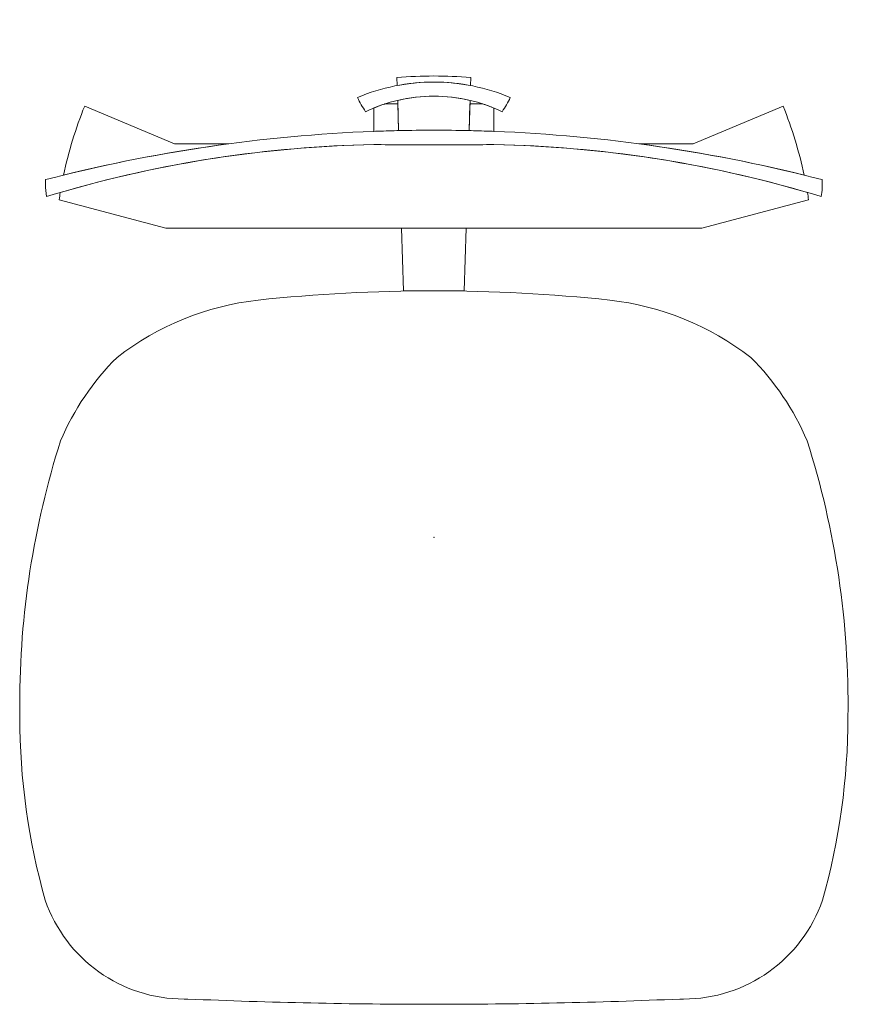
# Model space of a CAD drawing. Header units: metres. Extents: x -0.248 to 0.248, y -0.314 to 0.275.
import ezdxf

# ---------------------------------------------------------------- set-up
doc = ezdxf.new("R2010")
doc.units = ezdxf.units.M
doc.header["$MEASUREMENT"] = 0
for name, color, linetype, lineweight in [('72_VITRA_CLASSIC_D2_CH_ANY', 7, 'Continuous', 5), ('72_VITRA_CLASSIC_D2_CH_FOOT', 7, 'Continuous', 5), ('72_VITRA_CLASSIC_D2_CH_FRAME', 7, 'Continuous', 5), ('72_VITRA_CLASSIC_D2_CH_SEAT', 7, 'Continuous', 5), ('D2SNAP', 1, 'Continuous', 5)]:
    doc.layers.add(name, color=color, linetype=linetype, lineweight=lineweight)
doc.layers.add('72_VITRA_INSERT', color=7, linetype='Continuous')

# ---------------------------------------------------------------- blocks, each defined once
blk = doc.blocks.new('72_VITRA_CLASSIC_D2_DCW_SEAT')
at = {"layer": '72_VITRA_CLASSIC_D2_CH_SEAT'}
for points in [[(0.0359309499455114, 0.2348448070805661, -0.0694665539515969), (0.2315881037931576, 0.2037116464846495, 0.0513997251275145), (0.2320639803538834, 0.2138697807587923), (0.231980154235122, 0.2138914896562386, 0.0536506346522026), (0.0360174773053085, 0.2427490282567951), (0.0359309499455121, 0.2427524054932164), (0.0347836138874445, 0.2427941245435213, 0.0033952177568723), (0.0222181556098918, 0.2431656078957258), (0.0210703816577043, 0.2431917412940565, 0.0056912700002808), (-3.6e-15, 0.2434315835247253, 0.0056912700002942), (-0.0210703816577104, 0.243191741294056), (-0.0222181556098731, 0.2431656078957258, 0.0033952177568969), (-0.0347836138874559, 0.2427941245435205), (-0.0359309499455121, 0.2427524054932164), (-0.036017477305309, 0.2427490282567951, 0.0536506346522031), (-0.2319801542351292, 0.2138914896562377), (-0.232063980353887, 0.2138697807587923, 0.013975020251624), (-0.232141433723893, 0.211099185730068, 0.0373978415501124), (-0.2315881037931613, 0.2037116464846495, -0.0694665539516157), (-0.0359309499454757, 0.2348448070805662, 0.0029647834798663), (-3.64e-14, 0.2346317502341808), (3.74e-14, 0.2346317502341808, 0.0029647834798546), (0.0359309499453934, 0.2348448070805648), (0.0359309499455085, 0.2348448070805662)], [(0.0359309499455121, 0.2348448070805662, -0.0029647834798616), (1.52e-14, 0.2346317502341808), (-3.6e-15, 0.2346317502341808, -0.0029647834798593), (-0.0359309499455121, 0.2348448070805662), (-0.0359309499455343, 0.2348448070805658, 0.0664296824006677), (-0.2232880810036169, 0.2061926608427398), (-0.2232880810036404, 0.2061926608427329), (-0.2232880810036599, 0.206192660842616, 0.0044604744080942), (-0.2239727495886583, 0.2018546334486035), (-0.2239727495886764, 0.2018546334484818), (-0.160216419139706, 0.1849428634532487), (0.1602164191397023, 0.1849428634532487), (0.2239727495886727, 0.2018546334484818), (0.2239727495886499, 0.2018546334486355, 0.0044604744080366), (0.2232880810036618, 0.2061926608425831), (0.2232880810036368, 0.2061926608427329, 0.0664296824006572), (0.0359309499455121, 0.2348448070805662)], [(-0.1470556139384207, -0.276003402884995), (-0.1470556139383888, -0.2760034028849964, 0.0106651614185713), (-2.5e-15, -0.2791405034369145), (0, -0.2791405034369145), (2.5e-15, -0.2791405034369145, 0.0106651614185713), (0.1470556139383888, -0.2760034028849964), (0.1470556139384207, -0.276003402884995, 0.0062449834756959), (0.1492490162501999, -0.2760307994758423, 0.3197715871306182), (0.2322470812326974, -0.2169040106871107, 0.0692716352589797), (0.2474999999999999, -0.1073373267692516, 0.0808116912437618), (0.2231301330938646, 0.0577217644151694), (0.2231301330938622, 0.05772176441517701, 0.0965655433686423), (0.189380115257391, 0.1076197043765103, 0.1368761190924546), (0.1050933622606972, 0.141847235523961, 0.0265376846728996), (-7.3e-15, 0.1474290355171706, 0.026537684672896), (-0.1050933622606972, 0.141847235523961, 0.136876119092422), (-0.1893801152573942, 0.1076197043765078, 0.0965655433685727), (-0.2231301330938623, 0.0577217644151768, 0.0771166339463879), (-0.2475560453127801, -0.0997063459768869, 0.0036721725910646), (-0.2475, -0.1073373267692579, 0.0692716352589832), (-0.2322470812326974, -0.2169040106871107, 0.3197715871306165), (-0.1492490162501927, -0.2760307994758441, 0.0062449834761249), (-0.1470556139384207, -0.276003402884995)]]:
    blk.add_lwpolyline(points, format="xyb", close=True, dxfattribs=at)
at = {"layer": 'D2SNAP', "linetype": 'Continuous'}
blk.add_point((0, 0), dxfattribs=at)
blk = doc.blocks.new('72_VITRA_CLASSIC_D2_DCW_FRAME')
at = {"layer": '72_VITRA_CLASSIC_D2_CH_FRAME'}
for points in [[(0.0456793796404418, 0.2629550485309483), (0.0456793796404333, 0.2629550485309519, 0.1002537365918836), (4.5e-15, 0.2722070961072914), (0, 0.2722070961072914), (-8.1e-15, 0.2722070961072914, 0.100253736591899), (-0.0456793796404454, 0.2629550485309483, 0.0350566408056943), (-0.0408078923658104, 0.2544957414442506, -0.1120266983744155), (0, 0.2637550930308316, -0.1120266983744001), (0.0408078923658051, 0.2544957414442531), (0.0408078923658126, 0.2544957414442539, 0.0350566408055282), (0.0456793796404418, 0.2629550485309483)], [(0.0220367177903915, 0.2749484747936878, 0.0204647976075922), (-2.8e-15, 0.2758508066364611), (-3.6e-15, 0.2758508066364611, 0.0204647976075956), (-0.0220367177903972, 0.2749484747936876), (-0.0218906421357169, 0.2701479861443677, -0.0469281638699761), (0, 0.2722070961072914), (-3e-15, 0.2722070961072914, -0.0469281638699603), (0.0218906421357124, 0.2701479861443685), (0.0218906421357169, 0.2701479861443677)], [(-0.0210703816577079, 0.2431917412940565, -0.005691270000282), (-3.9e-15, 0.2434315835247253), (0, 0.2434315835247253, -0.0056912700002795), (0.0210703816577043, 0.2431917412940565), (0.0216198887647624, 0.261250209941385), (0.0216198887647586, 0.2612502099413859, 0.0577369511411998), (-9e-16, 0.2637550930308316), (0, 0.2637550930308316, 0.0577369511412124), (-0.0216198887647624, 0.261250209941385)], [(-0.0181535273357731, 0.1473350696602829), (-0.0142119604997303, 0.1473758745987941, -0.0025880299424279), (-0.0039414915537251, 0.1474290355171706), (-7.3e-15, 0.1474290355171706), (0.0039414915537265, 0.1474290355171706, -0.0025880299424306), (0.0142119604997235, 0.1473758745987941), (0.0181535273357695, 0.1473350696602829), (0.0192979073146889, 0.1849428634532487), (-0.0192979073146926, 0.1849428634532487)]]:
    blk.add_lwpolyline(points, format="xyb", close=True, dxfattribs=at)
at = {"layer": 'D2SNAP', "linetype": 'Continuous'}
blk.add_point((0, 0), dxfattribs=at)
blk = doc.blocks.new('72_VITRA_CLASSIC_D2_DCW_FEET')
at = {"layer": '72_VITRA_CLASSIC_D2_CH_FOOT'}
for points in [[(-0.2213227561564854, 0.2165830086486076, -0.0271055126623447), (-0.12278875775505, 0.2352513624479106), (-0.1549454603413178, 0.2352513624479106), (-0.2087195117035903, 0.2578762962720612, 0.0439334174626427), (-0.2213227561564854, 0.2165830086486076)], [(0.12278875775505, 0.2352513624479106, -0.0271055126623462), (0.2213227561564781, 0.2165830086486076, 0.043933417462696), (0.2087195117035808, 0.2578762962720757), (0.1549454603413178, 0.2352513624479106)]]:
    blk.add_lwpolyline(points, format="xyb", close=True, dxfattribs=at)
at = {"layer": 'D2SNAP', "linetype": 'Continuous'}
blk.add_point((0, 0), dxfattribs=at)
blk = doc.blocks.new('72_VITRA_CLASSIC_D2_DCW_ANY')
at = {"layer": '72_VITRA_CLASSIC_D2_CH_ANY'}
for points in [[(-0.0359309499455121, 0.2427524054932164), (-0.0347836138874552, 0.2427941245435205, -0.0033952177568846), (-0.0222181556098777, 0.2431656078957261), (-0.0210703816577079, 0.2431917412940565), (-0.0215549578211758, 0.2591163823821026), (-0.0292962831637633, 0.2591163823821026), (-0.0294674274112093, 0.2590598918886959, 0.0177571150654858), (-0.0357642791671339, 0.2567304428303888), (-0.035930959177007, 0.2566619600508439)], [(0.0210703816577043, 0.2431917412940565), (0.0222181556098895, 0.2431656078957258, -0.0033952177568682), (0.0347836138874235, 0.2427941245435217), (0.0359309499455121, 0.2427524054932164), (0.0359309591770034, 0.2566619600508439, 0.0188282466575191), (0.0292523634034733, 0.2591163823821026), (0.0215549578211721, 0.2591163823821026)]]:
    blk.add_lwpolyline(points, format="xyb", close=True, dxfattribs=at)
at = {"layer": 'D2SNAP', "linetype": 'Continuous'}
blk.add_point((0, 0), dxfattribs=at)
blk = doc.blocks.new('72vitra_classic27AC8BAD09805424C8B45150A56977F57')
for name in ['72_VITRA_CLASSIC_D2_DCW_FRAME', '72_VITRA_CLASSIC_D2_DCW_ANY', '72_VITRA_CLASSIC_D2_DCW_FEET', '72_VITRA_CLASSIC_D2_DCW_SEAT']:
    blk.add_blockref(name, (0, -0.0344))
blk = doc.blocks.new('XCAD0318DE0A350227525B7426ABD2D5729387')
at = {"color": 7}
blk.add_blockref('72vitra_classic27AC8BAD09805424C8B45150A56977F57', (0, 0), dxfattribs=at)

msp = doc.modelspace()

# ---------------------------------------------------------------- block references
at = {"layer": '72_VITRA_INSERT'}
msp.add_blockref('XCAD0318DE0A350227525B7426ABD2D5729387', (0, 0), dxfattribs=at)

doc.saveas('drawing.dxf')
